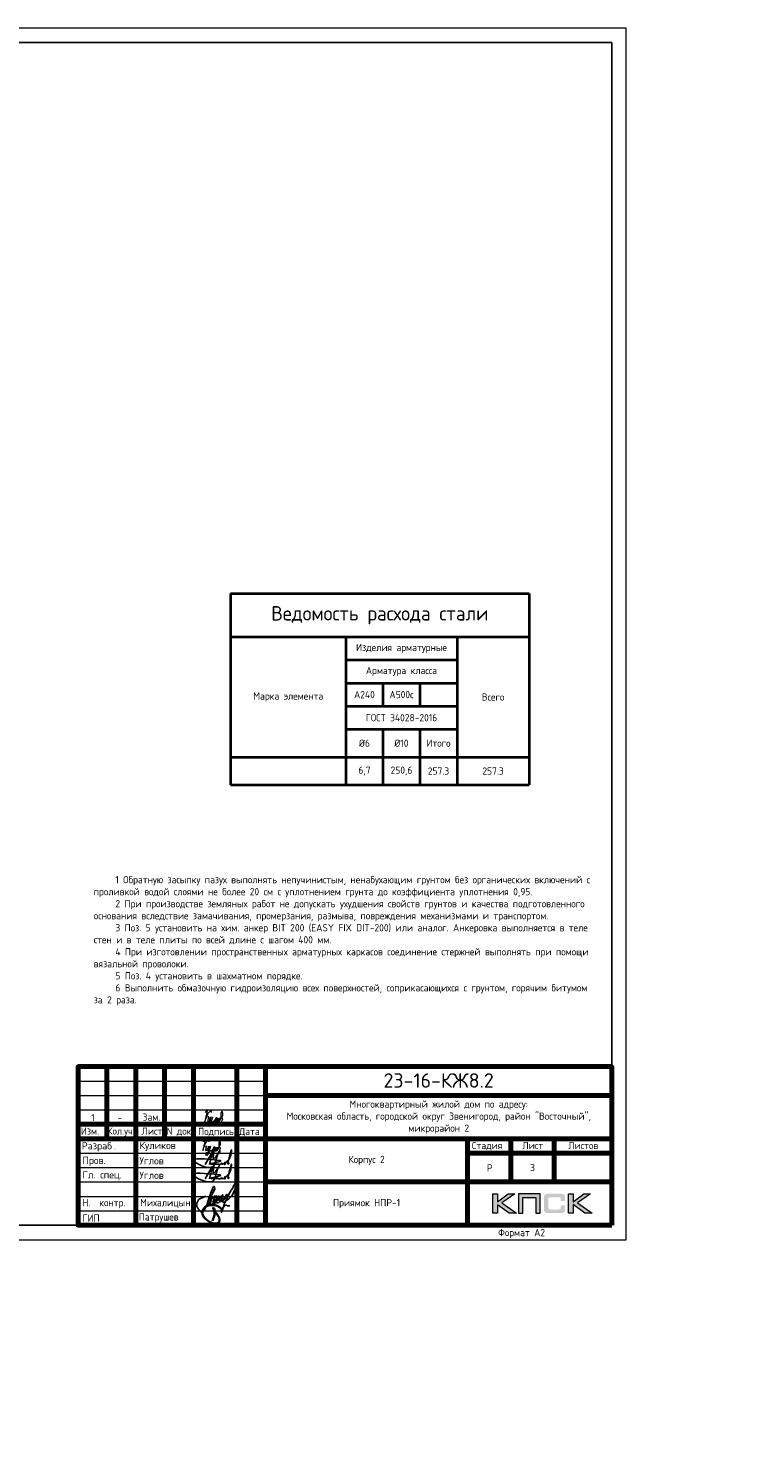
# Model space of a CAD drawing. Header units: millimetres. Extents: x 130535 to 3472113, y -52734 to 121434.
# Tile 25 of 100: x 383269 to 408450, y -14727 to 34210. Entities that reach past the tile are written whole.
import ezdxf
from ezdxf import colors
from ezdxf.entities.mleader import LeaderData, LeaderLine
from ezdxf.enums import TextEntityAlignment as Align
from ezdxf.math import Vec2, Vec3

# ---------------------------------------------------------------- set-up
doc = ezdxf.new("R2010")
doc.units = ezdxf.units.MM
for name, color, linetype, lineweight in [('0.15', 252, 'Continuous', 15), ('Standard', 7, 'Continuous', 25), ('АС-Таблицы', 7, 'Continuous', 20), ('Выноски', 20, 'Continuous', 20), ('Основная 0.6', 142, 'Continuous', 60), ('РАЗМЕРЫ', 1, 'Continuous', 9), ('Рамка', 7, 'Continuous', 70), ('Символы 0.20', 1, 'Continuous', 20), ('Текст', 7, 'Continuous', 25), ('Текст 0.25', 82, 'Continuous', 25), ('ТОНКИЕ', 7, 'Continuous', 9)]:
    doc.layers.add(name, color=color, linetype=linetype, lineweight=lineweight)
doc.layers.add('ТОЛСТЫЕ_ОСНОВНЫЕ', color=6, linetype='Continuous')
doc.styles.add('GOST-2.304_Type-B', font='GOST_Common.ttf')
doc.styles.add('style1', font='GOST_Common.ttf', dxfattribs={"height": 500})
doc.styles.add('ГОСТ', font='isocpeur.TTF')

# ---------------------------------------------------------------- blocks, each defined once
blk = doc.blocks.new('СЛОЖНЫЙ_ОБЪЕКТ_0')
at = {"layer": 'Standard', "color": 7, "linetype": 'Continuous', "lineweight": 25}
for points, start_tangent, end_tangent in [([(-5.89, 1.59), (-5.94, 1.69), (-5.97, 1.69), (-6.02, 1.62), (-6.06, 1.5), (-6.08, 1.41), (-6.08, 1.37), (-6.09, 1.22), (-6.07, 1.07), (-6.04, 1), (-6.01, 0.99), (-5.98, 1.01), (-5.95, 1.05), (-5.92, 1.08), (-5.91, 1.1), (-5.84, 1.21), (-5.8, 1.32), (-5.78, 1.44), (-5.77, 1.6), (-5.81, 1.75), (-5.83, 1.77), (-5.86, 1.75), (-5.89, 1.72), (-5.91, 1.57), (-5.92, 1.49), (-5.92, 1.33), (-5.91, 1.22), (-5.87, 1.16), (-5.81, 1.12), (-5.75, 1.2), (-5.71, 1.26), (-5.69, 1.32), (-5.66, 1.41), (-5.64, 1.52), (-5.63, 1.66), (-5.64, 1.81), (-5.66, 1.82), (-5.67, 1.82), (-5.7, 1.76), (-5.71, 1.67), (-5.72, 1.54), (-5.72, 1.42), (-5.66, 1.29), (-5.62, 1.28), (-5.55, 1.31), (-5.46, 1.43), (-5.4, 1.6), (-5.37, 1.86), (-5.39, 1.98), (-5.41, 2), (-5.43, 1.97), (-5.46, 1.93), (-5.51, 1.79), (-5.53, 1.66), (-5.51, 1.54), (-5.46, 1.47), (-5.41, 1.46), (-5.35, 1.5), (-5.27, 1.62), (-5.19, 1.74), (-5.14, 1.88), (-5.11, 2.03), (-5.11, 2.11), (-5.12, 2.14), (-5.14, 2.12), (-5.17, 2.04), (-5.21, 1.92), (-5.24, 1.79), (-5.25, 1.68), (-5.25, 1.58), (-5.24, 1.52), (-5.22, 1.5), (-5.19, 1.48), (-5.15, 1.52), (-5.09, 1.58), (-4.95, 1.78), (-4.76, 2.17), (-4.67, 2.98), (-4.67, 3.23), (-4.69, 3.26), (-4.71, 3.26), (-4.74, 3.23), (-4.78, 3.18), (-4.87, 2.96), (-4.89, 2.75), (-4.92, 2.58), (-4.96, 2.44), (-5, 2.1), (-5.05, 1.67), (-5.06, 1.44), (-5.07, 1.33), (-5.05, 1.1), (-5.04, 0.88), (-5.04, 0.78), (-5.05, 0.74), (-5.07, 0.75), (-5.08, 0.78), (-5.09, 0.8), (-5.08, 1.08), (-4.94, 1.35), (-4.91, 1.37), (-4.85, 1.35), (-4.78, 1.35), (-4.62, 1.41)], (-0.169301, 0.985564), (0.921845, 0.387559)), ([(-6.58, 1.47), (-6.79, 1.26), (-6.97, 1.08), (-7.02, 0.85), (-7.02, 0.75), (-7, 0.63), (-6.84, 0.43), (-6.7, 0.33), (-6.55, 0.26), (-6.43, 0.26), (-6.35, 0.35), (-6.31, 0.52), (-6.28, 0.77), (-6.28, 1.01), (-6.3, 1.28), (-6.31, 1.54), (-6.3, 2.04), (-6.28, 2.3), (-6.25, 2.37), (-6.17, 2.3), (-6.14, 2), (-6.19, 1.85)], (-0.677851, -0.735199), (-0.339746, -0.940517)), ([(-6.18, 2.14), (-6.17, 1.97), (-6.17, 1.84), (-6.18, 1.7), (-6.18, 1.41), (-6.17, 1.22), (-6.17, 1.12), (-6.15, 0.96), (-6.12, 0.83)], (0.06248, -0.998046), (0.223108, -0.974794)), ([(-6.33, 1.09), (-6.3, 1.08), (-6.27, 1.08), (-6.23, 1.1), (-6.2, 1.11), (-6.16, 1.12), (-6.14, 1.14), (-6.12, 1.17)], (0.983291, -0.18204), (0.7365, 0.676437))]:
    blk.add_spline(points, degree=3, dxfattribs=dict(at, start_tangent=start_tangent, end_tangent=end_tangent))
blk = doc.blocks.new('Роспись')
at = {"layer": 'Текст', "color": 4}
blk.add_lwpolyline([(4.18, 0.67), (6.68, 5.03), (5.62, 0.66)], dxfattribs=at)
for points in [[(7.11, 5.14), (7.17, 2.59), (9.02, 5.2), (8.57, 4.35), (6.55, -0.29), (0.19, 1.88), (9.09, 2.02)], [(11.23, 1.12), (12.72, 3.08), (13.28, 5.66), (11.96, 0.97)], [(9.09, 2.02), (9.4, 1.96), (6.15, 0.84), (8.42, 0.77), (8.9, 0.77)], [(8.9, 0.77), (8.97, 0.64), (9.94, 1.16)], [(9.94, 1.16), (9.82, 0.79), (10.85, 0.93)], [(10.85, 0.93), (11.13, 1.44), (11.23, 1.11), (10.92, 0.57), (10.85, 0.93)], [(11.23, 1.12), (11.03, 1.05), (10.98, 1.33), (11.05, 1.41)], [(11.96, 0.97), (12.16, 0.71), (12.34, 1.19), (12.03, 1.14), (11.96, 0.97)]]:
    blk.add_spline(points, degree=3, dxfattribs=at)
blk = doc.blocks.new('11')
at = {"layer": 'Выноски'}
for p, q in [((47885, 66608), (47944, 66700)), ((47944, 66700), (47962, 66737)), ((47962, 66737), (47989, 66781)), ((47989, 66781), (48016, 66806)), ((48016, 66806), (48038, 66823)), ((48038, 66823), (48060, 66786)), ((48060, 66786), (48058, 66769))]:
    blk.add_line(p, q, dxfattribs=at)
blk.add_lwpolyline([(47863, 66761), (47937, 66865), (47843, 66458), (47885, 66564), (47905, 66616), (47954, 66628), (47979, 66606), (47957, 66539), (47937, 66487), (47947, 66458), (47991, 66470), (48051, 66611), (48041, 66569), (48023, 66505), (48023, 66448), (48065, 66448), (48090, 66529), (48110, 66608), (48043, 66369), (47972, 66275), (47954, 66344), (47991, 66389), (48078, 66431), (48142, 66470), (48154, 66441), (48204, 66512), (48246, 66606), (48209, 66455), (48204, 66418), (48295, 66574), (48265, 66463), (48265, 66455), (48312, 66453), (48342, 66529), (48347, 66584), (48337, 66465), (48349, 66453), (48401, 66569), (48443, 66616), (48461, 66678), (48466, 66727), (48436, 66811), (48399, 66754), (48399, 66618), (48389, 66549), (48374, 66507), (48416, 66564), (48441, 66576), (48451, 66524), (48433, 66482), (48419, 66453), (48424, 66428), (48458, 66421)], dxfattribs=at)
blk = doc.blocks.new('A$Cd09756da')
h = blk.add_hatch(color=0)
h.paths.add_polyline_path([(-3363, 1089), (-3590, 1089), (-3962, 809), (-3962, 1089), (-4120, 1089), (-4120, 417), (-3962, 417), (-3962, 712), (-3560, 417), (-3308, 417), (-3809, 772)])
h.paths.add_polyline_path([(-3080, 963), (-2635, 963), (-2635, 417), (-2478, 417), (-2478, 1089), (-2645, 1089), (-3236, 1089), (-3236, 930), (-3236, 417), (-3080, 417)])
h.paths.add_polyline_path([(-1340, 1093), (-1498, 1093), (-1498, 420), (-1340, 420), (-1340, 716), (-938, 420), (-686, 420), (-1187, 776), (-741, 1093), (-968, 1093), (-1340, 813)])
at = {"true_color": 0x5f007f}
blk.add_hatch(color=206, dxfattribs=at).paths.add_polyline_path([(-1629, 1018), (-1631, 1026), (-1634, 1032), (-1638, 1038), (-1641, 1044), (-1644, 1049), (-1649, 1054), (-1653, 1059), (-1657, 1063), (-1662, 1066), (-1668, 1071), (-1674, 1074), (-1681, 1077), (-1688, 1079), (-1696, 1082), (-1703, 1084), (-1721, 1088), (-1741, 1091), (-1762, 1092), (-1786, 1093), (-2187, 1093), (-2210, 1092), (-2231, 1091), (-2251, 1088), (-2268, 1084), (-2276, 1082), (-2284, 1079), (-2291, 1077), (-2297, 1073), (-2303, 1071), (-2310, 1066), (-2315, 1063), (-2319, 1059), (-2323, 1054), (-2327, 1049), (-2331, 1044), (-2335, 1038), (-2337, 1032), (-2340, 1025), (-2343, 1018), (-2345, 1010), (-2348, 994), (-2351, 976), (-2353, 956), (-2353, 934), (-2353, 580), (-2353, 557), (-2351, 537), (-2348, 519), (-2345, 502), (-2343, 495), (-2340, 488), (-2337, 481), (-2335, 474), (-2331, 469), (-2327, 463), (-2323, 459), (-2319, 454), (-2315, 450), (-2309, 446), (-2303, 443), (-2297, 439), (-2291, 436), (-2283, 434), (-2276, 431), (-2268, 429), (-2251, 425), (-2231, 423), (-2209, 421), (-2187, 420), (-1786, 420), (-1762, 421), (-1741, 422), (-1721, 425), (-1704, 428), (-1696, 431), (-1688, 433), (-1681, 436), (-1674, 439), (-1668, 442), (-1662, 446), (-1657, 450), (-1653, 454), (-1649, 458), (-1644, 463), (-1641, 468), (-1638, 474), (-1634, 481), (-1631, 487), (-1629, 495), (-1626, 502), (-1623, 519), (-1620, 537), (-1619, 557), (-1618, 580), (-1618, 691), (-1775, 691), (-1775, 600), (-1775, 594), (-1776, 588), (-1777, 582), (-1779, 577), (-1781, 572), (-1783, 568), (-1786, 564), (-1789, 560), (-1792, 557), (-1797, 554), (-1801, 552), (-1806, 550), (-1811, 548), (-1817, 548), (-1824, 547), (-1830, 546), (-2153, 546), (-2159, 547), (-2164, 548), (-2168, 550), (-2172, 552), (-2176, 555), (-2180, 557), (-2183, 561), (-2186, 565), (-2189, 569), (-2191, 573), (-2193, 578), (-2194, 583), (-2196, 593), (-2197, 602), (-2197, 925), (-2197, 931), (-2196, 936), (-2195, 941), (-2193, 946), (-2192, 950), (-2190, 954), (-2187, 957), (-2185, 961), (-2181, 963), (-2178, 966), (-2173, 968), (-2169, 970), (-2164, 971), (-2160, 972), (-2154, 972), (-2149, 972), (-1830, 972), (-1824, 972), (-1817, 972), (-1812, 970), (-1807, 969), (-1802, 967), (-1797, 965), (-1793, 961), (-1790, 958), (-1786, 954), (-1783, 950), (-1781, 946), (-1779, 941), (-1777, 936), (-1776, 931), (-1775, 925), (-1775, 918), (-1775, 844), (-1618, 844), (-1618, 934), (-1619, 956), (-1620, 976), (-1623, 994), (-1627, 1010)])
at = {"color": 0, "lineweight": 0}
for points in [[(-4120, 417), (-4120, 1089), (-3962, 1089), (-3962, 809), (-3590, 1089), (-3363, 1089), (-3809, 772), (-3308, 417), (-3560, 417), (-3962, 712), (-3962, 417), (-4120, 417)], [(-3080, 417), (-3080, 963), (-2635, 963), (-2635, 417), (-2478, 417), (-2478, 1089), (-2645, 1089), (-3236, 1089), (-3236, 930), (-3236, 417), (-3080, 417)], [(-1498, 420), (-1498, 1093), (-1340, 1093), (-1340, 813), (-968, 1093), (-741, 1093), (-1187, 776), (-686, 420), (-938, 420), (-1340, 716), (-1340, 420), (-1498, 420)]]:
    blk.add_lwpolyline(points, close=True, dxfattribs=at)
at = {"lineweight": 35}
blk.add_lwpolyline([(-13508, 523), (-13547, 578), (-13600, 632), (-13677, 670), (-13759, 693), (-13818, 702), (-13912, 702), (-14016, 676), (-14099, 633), (-14147, 575), (-14180, 499), (-14196, 424), (-14178, 345), (-14125, 271), (-14070, 216), (-14013, 165), (-13943, 121), (-13865, 83), (-13793, 64), (-13740, 64), (-13666, 78), (-13601, 136), (-13593, 202), (-13604, 266), (-13651, 344), (-13699, 405), (-13737, 443), (-13779, 503), (-13800, 532), (-13813, 569), (-13820, 591), (-13820, 601), (-13802, 592), (-13787, 577), (-13771, 554), (-13766, 528), (-13766, 443), (-13775, 355), (-13799, 285), (-13814, 219), (-13841, 149)], dxfattribs=at)
at = {"layer": 'Рамка'}
for p, q in [((-17500, 3000), (-17500, 5500)), ((-16500, 0), (-16500, 5500)), ((-15500, 3000), (-15500, 5500)), ((-14500, 0), (-14500, 5500)), ((-14500, 5500), (-14500, 0)), ((-13000, 5500), (-13000, 0)), ((-13000, 0), (-13000, 5500)), ((-12000, 5500), (-12000, 0)), ((-12000, 4500), (0, 4500)), ((-18500, 3500), (-12000, 3500)), ((-18500, 3000), (0, 3000)), ((-5000, 3000), (-5000, 0)), ((-3500, 3000), (-3500, 1500)), ((-2000, 3000), (-2000, 1500)), ((-5000, 2500), (0, 2500)), ((-5000, 2500), (0, 2500)), ((-12000, 1500), (0, 1500))]:
    blk.add_line(p, q, dxfattribs=at)
at = {"layer": 'Рамка', "lineweight": 15}
for p, q in [((-18500, 5000), (-12000, 5000)), ((-18500, 4500), (-12000, 4500)), ((-18500, 4000), (-12000, 4000)), ((-18500, 2500), (-12000, 2500)), ((-18500, 2000), (-12000, 2000)), ((-18500, 1500), (-12000, 1500)), ((-18500, 1000), (-12000, 1000)), ((-18500, 500), (-12000, 500))]:
    blk.add_line(p, q, dxfattribs=at)
at = {"layer": 'Рамка'}
blk.add_lwpolyline([(0, 0), (-18500, 0), (-18500, 5500), (0, 5500)], close=True, dxfattribs=at)
at = {"color": 18, "true_color": 0x000000, "xscale": 100, "yscale": 100, "zscale": 100}
for p in [(-14508, 2045), (-14508, 1545)]:
    blk.add_blockref('Роспись', p, dxfattribs=at)
at = {"layer": '0.15', "xscale": 462, "yscale": 462, "zscale": 462, "rotation": 339.9822667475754}
blk.add_blockref('СЛОЖНЫЙ_ОБЪЕКТ_0', (-11452, -669), dxfattribs=at)
at = {"layer": 'Выноски'}
blk.add_blockref('11', (-62024, -63871), dxfattribs=at)
at = {"color": 7, "style": 'ГОСТ'}
for s, p in [('Разраб', (-18371, 2627)), ('.', (-17258, 2627))]:
    blk.add_text(s, height=250, dxfattribs=at).set_placement(p)
at = {"layer": 'РАЗМЕРЫ', "color": 7, "char_height": 250, "attachment_point": 4, "style": 'ГОСТ'}
for s, insert in [('{\\C256;Куликов}', (-16371, 2734)), ('Пров.', (-18346, 2215)), ('Углов', (-16371, 2234)), ('Гл. спец.', (-18346, 1715)), ('Углов', (-16371, 1734))]:
    blk.add_mtext_dynamic_manual_height_columns(s, width=2000, gutter_width=1250, heights=[0], dxfattribs=dict(at, insert=insert))
at = {"layer": 'РАЗМЕРЫ', "color": 7, "linetype": 'Continuous', "char_height": 250, "width": 2000, "attachment_point": 4, "style": 'GOST-2.304_Type-B'}
for s, insert in [(' Н.  контр.', (-18500, 750)), (' Михалицын', (-16500, 750)), (' ГИП', (-18500, 250)), ('Патрушев', (-16394, 255))]:
    blk.add_mtext(s, dxfattribs=dict(at, insert=insert))
at = {"layer": 'Текст', "color": 7, "style": 'ГОСТ'}
blk.add_text('23-16-КЖ8.2', height=500, dxfattribs=at).set_placement((-6003, 5019), align=Align.MIDDLE_CENTER)
at = {"layer": 'Текст', "color": 7, "style": 'GOST-2.304_Type-B'}
for s, p in [('Изм.', (-18400, 3141)), ('Кол.уч.', (-17490, 3143)), ('Лист', (-16298, 3139)), ('N док.', (-15435, 3141)), ('Подпись', (-14340, 3127)), ('Дата', (-12920, 3127)), ('Стадия', (-4850, 2640)), ('Лист', (-3100, 2640)), ('Листов', (-1508, 2640)), ('Р', (-4328, 1863))]:
    blk.add_text(s, height=250, dxfattribs=at).set_placement(p)
at = {"layer": 'Текст', "color": 7, "linetype": 'Continuous', "lineweight": 0, "char_height": 250, "attachment_point": 5, "style": 'GOST-2.304_Type-B'}
for s, insert, width in [('Многоквартирный жилой дом по адресу:\\PМосковская область, городской округ Звенигород, район "Восточный", микрорайон 2', (-6000, 3750), 12000), ('Корпус 2', (-8500, 2250), 7000)]:
    blk.add_mtext(s, dxfattribs=dict(at, insert=insert, width=width))
blk = doc.blocks.new('*U5')
at = {"layer": 'ТОЛСТЫЕ_ОСНОВНЫЕ', "color": 6}
blk.add_lwpolyline([(20, 5), (589, 5), (589, 415), (20, 415)], close=True, dxfattribs=at)
at = {"layer": 'ТОНКИЕ'}
blk.add_lwpolyline([(0, 0), (594, 0), (594, 420), (0, 420)], close=True, dxfattribs=at)
at = {"layer": 'Текст', "style": 'style1'}
blk.add_text('Формат А2', height=2.5, dxfattribs=at).set_placement((549.57, 1.2))
blk = doc.blocks.new('*T410')
at = {"layer": 'АС-Таблицы', "color": 0, "linetype": 'ByBlock', "lineweight": -2, "transparency": 16777216}
for p, q in [((0, 0), (1500, 0)), ((0, -1000), (1500, -1000))]:
    blk.add_line(p, q, dxfattribs=at)
at = {"layer": 'АС-Таблицы', "color": 0, "linetype": 'ByBlock', "lineweight": 50, "transparency": 16777216}
for p, q in [((0, 0), (0, -1000)), ((1500, 0), (1500, -1000))]:
    blk.add_line(p, q, dxfattribs=at)
at = {"layer": 'АС-Таблицы', "color": 0, "transparency": 16777216, "insert": (750, -500), "char_height": 250, "width": 1000, "attachment_point": 5, "style": 'ГОСТ'}
blk.add_mtext('3', dxfattribs=at)
blk = doc.blocks.new('*T409')
at = {"layer": 'Основная 0.6', "color": 0, "lineweight": 40, "transparency": 16777216}
for p, q in [((0, 0), (10350, 0)), ((0, 0), (0, -6633)), ((10350, 0), (10350, -6633)), ((0, -1500), (10350, -1500)), ((4000, -1500), (4000, -6633)), ((7850, -1500), (7850, -6633)), ((4000, -2300), (7850, -2300)), ((4000, -3100), (7850, -3100)), ((5283, -3100), (5283, -3900)), ((6567, -3100), (6567, -3900)), ((4000, -3900), (7850, -3900)), ((4000, -4700), (7850, -4700)), ((5283, -4700), (5283, -6633)), ((6567, -4700), (6567, -6633)), ((0, -5667), (10350, -5667)), ((0, -6633), (10350, -6633))]:
    blk.add_line(p, q, dxfattribs=at)
at = {"layer": 'Основная 0.6', "color": 0, "transparency": 16777216, "attachment_point": 5, "style": 'GOST-2.304_Type-B'}
for s, insert, char_height, width in [('Ведомость расхода стали', (5175, -750), 500, 10050), ('Изделия арматурные', (5925, -1900), 250, 3550), ('Арматура класса', (5925, -2700), 250, 3550), ('А240', (4642, -3500), 250, 983.33), ('А500с', (5925, -3500), 250, 983.33), ('Марка элемента', (2000, -3583), 250, 3700), ('Всего', (9100, -3583), 250, 2200), ('ГОСТ 34028-2016', (5925, -4300), 250, 3550), ('%%C6', (4642, -5183), 250, 983.33), ('%%C10', (5925, -5183), 250, 983.33), ('Итого', (7208, -5183), 250, 983.33), ('6,7', (4642, -6150), 250, 983.33), ('250,6', (5925, -6150), 250, 983.33), ('257.3', (7208, -6150), 250, 983.33), ('257.3', (9100, -6150), 250, 2200)]:
    blk.add_mtext(s, dxfattribs=dict(at, insert=insert, char_height=char_height, width=width))
blk = doc.blocks.new('_None')

msp = doc.modelspace()

# ---------------------------------------------------------------- block references
at = {"xscale": 100, "yscale": 100, "zscale": 100}
msp.add_blockref('*U5', (344595.6, -7790.1), dxfattribs=at)
for name, p in [('*T409', (390279.7, 14607.2)), ('*T410', (399995.6, -4790.1))]:
    msp.add_blockref(name, p)
at = {"lineweight": 50, "ltscale": 100}
msp.add_blockref('A$Cd09756da', (403495.6, -7290.1), dxfattribs=at)
at = {"layer": 'Выноски'}
msp.add_blockref('11', (341548.4, -70146.6), dxfattribs=at)

# ---------------------------------------------------------------- texts
at = {"insert": (153574.3, 18462.6), "char_height": 330, "attachment_point": 1, "style": 'ГОСТ'}
msp.add_mtext_dynamic_manual_height_columns('\\pi10055.14148;{\\H1.5152x;\\P\\pi7542.56108;Общие указания\\P\\pi1650;}1.^IРабочая документация разработана в соответствии с заданием на проектирование, требованиями действующих технических регламентов, стандартов, сводов правил и других документов, содержащих установленные требования.\\P2.^IРабочая документация выполнена в соответствии со следующими нормативными и техническими документами:\\P-^IСП 20.13330.2016 "Нагрузки и Воздействия";\\P-^IСП 63.13330.2012 "Бетонные и железобетонные конструкции. Основные положения";\\P-^IСП 22.13330.2016 "Основания зданий и сооружений";\\P-^IСП 45.13330.2012 "Земляные сооружения, основания и фундаменты".\\P3.   За относительную отметку 0,000 принята отметка чистого пола первого этажа.\\P4.^IПеречень видов работ, для которых необходимо составлять акты освидетельствования скрытых работ:\\P-^Iармирование конструкций;\\P-^Iосвидетельствование опалубки перед бетонированием;\\P-^Iвыполнение сварочных работ;\\P-^Iотбор контрольных проб бетона;\\P-^Iсоответствие законченных железобетонных конструкций проекту с отображением качества работ;\\P-^Iустройство монолитных конструкций, выполняемых в зимнее время;  \\P\\pi0;        -    устройство гидроизоляции;\\P\\pi1650;-^Iуплотнение грунтов и обратную засыпку.\\PЗапрещается выполнение последующих работ при отсутствии актов освидетельствования предшествующих скрытых работ во всех случаях.\\P\\pi0;        5. Проект рассчитан на производство работ в период положительных температур. В случае выполнения работ при отрицательных температурах необходимо выполнять требования СНиП часть 3 по производству работ и ППР.\\P        6. При минимальной температуре воздуха до минус 15°С допускается:\\P\\pi1650;-выдерживание бетона в конструкции методом термоса, при предварительном разогреве бетонной смеси;\\P -форсированный электроразогрев бетона в конструкции с повторным уплотнением.\\PПри минимальной температуре воздуха до минус 25°С допускается:\\P -обогрев бетона в греющей опалубке с помощью низкотемпературных электронагревателей;\\P -электродный сквозной прогрев бетона;\\P -электрообогрев с помощью греющего провода.', width=18460.283, gutter_width=5800, heights=[33815.2], dxfattribs=at)
at = {"color": 1, "linetype": 'Continuous', "lineweight": 30, "insert": (394995.6, -6540.1), "char_height": 250, "width": 7000, "attachment_point": 5, "style": 'GOST-2.304_Type-B'}
msp.add_mtext('{\\C256;Приямок НПР-1}', dxfattribs=at)
at = {"layer": 'Текст', "color": 7, "style": 'GOST-2.304_Type-B'}
for s, p in [('Зам.', (387233.3, -3666.2)), ('1', (385454.4, -3684.2)), ('-', (386364.4, -3682.7))]:
    msp.add_text(s, height=250, dxfattribs=at).set_placement(p)
at = {"layer": 'Текст 0.25', "insert": (385539.3, 4816.9), "char_height": 250, "attachment_point": 1, "style": 'GOST-2.304_Type-B'}
msp.add_mtext_dynamic_manual_height_columns('\\pi750;1 Обратную засыпку пазух выполнять непучинистым, ненабухающим грунтом без органических включений с проливкой водой слоями не более 20 см с уплотнением грунта до коэффициента уплотнения 0,95.\\P2 При производстве земляных работ не допускать ухудшения свойств грунтов и качества подготовленного основания вследствие замачивания, промерзания, размыва, повреждения механизмами и транспортом.\\P3 Поз. 5 установить на хим. анкер BIT 200 (EASY FIX DIT-200) или аналог. Анкеровка выполняется в теле стен и в теле плиты по всей длине с шагом 400 мм.\\P4 При изготовлении пространственных арматурных каркасов соединение стержней выполнять при помощи вязальной проволоки. \\P5 Поз. 4 установить в шахматном порядке.\\P6 Выполнить обмазочную гидроизоляцию всех поверхностей, соприкасающихся с грунтом, горячим битумом за 2 раза.', width=17507.725, gutter_width=1250, heights=[0], dxfattribs=at)

# ---------------------------------------------------------------- leaders
at = {"layer": 'Символы 0.20', "ltscale": 100}
ml = msp.add_multileader_mtext('Standard', dxfattribs=at)
ml.set_content('Труба Тр\\Pниз трубы в уровне верха плиты', color=256, style='ГОСТ')
ml.set_leader_properties(color=256, linetype='ByLayer', lineweight=-1)
ml.set_arrow_properties(name='NONE')
ml.build(insert=Vec2(0, 0))
ml.multileader.update_dxf_attribs({"text_left_attachment_type": 6, "text_right_attachment_type": 6, "dogleg_length": 2.5, "arrow_head_size": 45, "scale": 100})
ctx = ml.context
ctx.base_point, ctx.scale, ctx.char_height, ctx.arrow_head_size, ctx.landing_gap_size, ctx.plane_origin = Vec3(374236, 9404.1), 100, 300, 45, 22.5, Vec3(368339.5, 6093.6)
ctx.left_attachment, ctx.right_attachment = 6, 6
notes = []
notes.append((ctx, [(1, (1, 1, 0), (373986, 9404.1), (1, 0), 250, [(0, [(373346.6, 7763.7)], 0, [])])]))
ctx.mtext.insert, ctx.mtext.width, ctx.mtext.flow_direction = Vec3(374258.5, 9794.1), 6442.783, 5
ml = msp.add_multileader_mtext('Standard', dxfattribs=at)
ml.set_content('Щебень фр.20-40', color=256, style='ГОСТ')
ml.set_leader_properties(color=256, linetype='ByLayer', lineweight=-1)
ml.set_arrow_properties(name='NONE')
ml.build(insert=Vec2(0, 0))
ml.multileader.update_dxf_attribs({"text_left_attachment_type": 6, "text_right_attachment_type": 6, "dogleg_length": 2.5, "arrow_head_size": 45, "scale": 100})
ctx = ml.context
ctx.base_point, ctx.scale, ctx.char_height, ctx.arrow_head_size, ctx.landing_gap_size, ctx.plane_origin = Vec3(378255, 5560.4), 100, 300, 45, 22.5, Vec3(372358.5, 2249.9)
ctx.left_attachment, ctx.right_attachment = 6, 6
notes.append((ctx, [(1, (1, 1, 0), (378005, 5560.4), (1, 0), 250, [(0, [(376254, 6986.9)], 0, [])])]))
ctx.mtext.insert, ctx.mtext.width, ctx.mtext.flow_direction = Vec3(378277.5, 5950.4), 2129.129, 5
for ctx, leaders in notes:
    for number, flags, end, landing, length, lines in leaders:
        leader = LeaderData()
        leader.index, (leader.has_last_leader_line, leader.has_dogleg_vector, leader.attachment_direction) = number, flags
        leader.last_leader_point, leader.dogleg_vector, leader.dogleg_length = Vec3(end), Vec3(landing), length
        for number, points, colour, breaks in lines:
            line = LeaderLine()
            line.index, line.vertices, line.color, line.breaks = number, Vec3.list(points), colors.encode_raw_color(colour), breaks
            leader.lines.append(line)
        ctx.leaders.append(leader)

doc.saveas('drawing.dxf')
